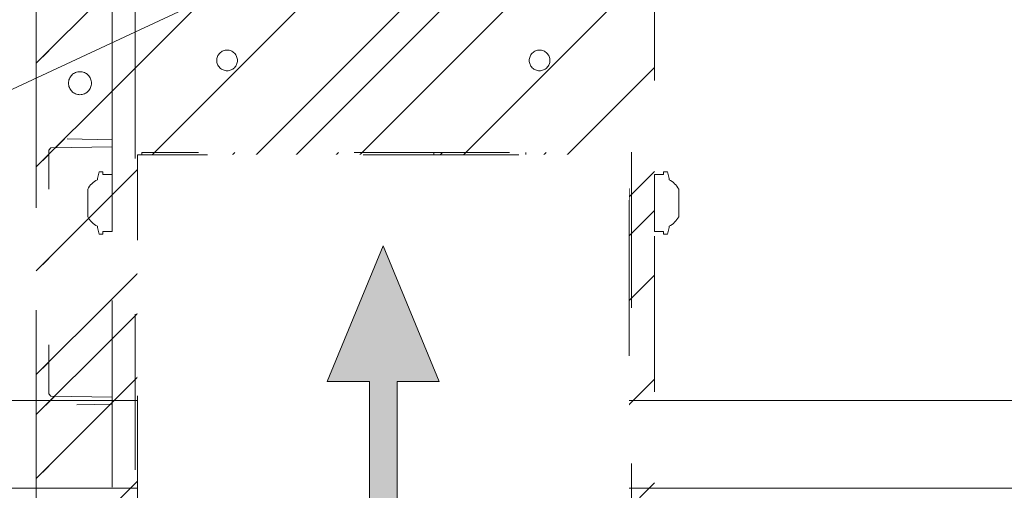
# Model space of a CAD drawing. Header units: inches. Extents: x -416 to -272, y -73 to 47.
# Tile 62 of 206: x -409.85 to -401.41, y -2.25 to 1.78. Entities that reach past the tile are written whole.
import ezdxf

# ---------------------------------------------------------------- set-up
doc = ezdxf.new("R2010")
doc.units = ezdxf.units.IN
doc.header["$LTSCALE"] = 32
doc.header["$MEASUREMENT"] = 0
doc.header["$PDMODE"] = 1
doc.header["$PDSIZE"] = -2
doc.linetypes.add('Dash Style-1', pattern=[0.083328, 0.041656, -0.041672])
for name, color, linetype, lineweight in [('Black', 7, 'Continuous', 18), ('DashLine', 7, 'Continuous', 13), ('DashLineFill', 7, 'Dash Style-1', 13), ('Drawing', 7, 'Continuous', 18), ('Leg_Locator', 7, 'Continuous', 13), ('Metal-DeskStructure', 7, 'Continuous', 13), ('None', 7, 'Continuous', 18), ('SolidLine', 7, 'Continuous', 15)]:
    doc.layers.add(name, color=color, linetype=linetype, lineweight=lineweight)
doc.layers.add('Metal-Leg', color=7, linetype='Continuous', lineweight=18, true_color=0x4c4c4c)
pattern_1 = [(45, (0, 0), (-1.613, 1.9357), []), (45, (-1.0608, 1.0608), (-0.472346, 0.41676), [])]

# ---------------------------------------------------------------- blocks, each defined once
blk = doc.blocks.new('Group-97')
at = {"layer": 'DashLine'}
blk.add_line((71.8898, -12.0079), (55.7172, -19.5493), dxfattribs=at)
at = {"layer": 'SolidLine', "flags": 128}
blk.add_lwpolyline([(54.0453, -11.2598), (71.8898, -11.2598), (71.8898, -12.0079), (54.0453, -12.0079)], close=True, dxfattribs=at)
blk = doc.blocks.new('Group-50')
at = {"layer": 'DashLineFill', "linetype": 'Continuous', "lineweight": 13}
h = blk.add_hatch(dxfattribs=at)
h.set_pattern_fill('Steel', color=253, style=0, pattern_type=2)
h.set_pattern_definition(pattern_1)
h.paths.add_polyline_path([(-2.0669, 1.3976), (2.0669, 1.3976), (2.0669, 0.1378), (2.1063, 0.1378), (2.1063, -0.1378), (2.0669, -0.1378), (2.0669, -5.2756), (2.1063, -5.2756), (2.1063, -5.5512), (2.0669, -5.5512), (2.0669, -5.8268), (-2.0669, -5.8268), (-2.0669, -5.5512), (-2.1063, -5.5512), (-2.1063, -5.2756), (-2.0669, -5.2756), (-2.0669, -0.1378), (-2.1063, -0.1378), (-2.1063, 0.1378), (-2.0669, 0.1378)])
at = {"layer": 'DashLineFill', "flags": 128}
blk.add_lwpolyline([(-2.0669, 1.3976), (2.0669, 1.3976), (2.0669, 0.1378), (2.1063, 0.1378), (2.1063, -0.1378), (2.0669, -0.1378), (2.0669, -5.2756), (2.1063, -5.2756), (2.1063, -5.5512), (2.0669, -5.5512), (2.0669, -5.8268), (-2.0669, -5.8268), (-2.0669, -5.5512), (-2.1063, -5.5512), (-2.1063, -5.2756), (-2.0669, -5.2756), (-2.0669, -0.1378), (-2.1063, -0.1378), (-2.1063, 0.1378), (-2.0669, 0.1378)], close=True, dxfattribs=at)
at = {"layer": 'SolidLine', "flags": 128}
blk.add_lwpolyline([(-1.2205, -5.8268), (-1.2205, -5.1826), (-0.4331, -5.1826), (-0.4331, -5.8268)], dxfattribs=at)
at = {"layer": 'SolidLine', "linetype": 'Continuous', "lineweight": 5}
blk.add_point((0, 0), dxfattribs=at)
blk = doc.blocks.new('TL14_upper_leg (2D)')
at = {"layer": 'DashLine', "flags": 128}
blk.add_lwpolyline([(0, 1.2205), (0.1196, 1.2146), (0.2381, 1.197), (0.3543, 1.1679), (0.4671, 1.1276), (0.5753, 1.0764), (0.6781, 1.0148), (0.7743, 0.9434), (0.863, 0.863), (0.9434, 0.7743), (1.0148, 0.6781), (1.0764, 0.5753), (1.1276, 0.4671), (1.1679, 0.3543), (1.197, 0.2381), (1.2146, 0.1196), (1.2205, 0), (1.2146, -0.1196), (1.197, -0.2381), (1.1679, -0.3543), (1.1276, -0.4671), (1.0764, -0.5753), (1.0148, -0.6781), (0.9434, -0.7743), (0.863, -0.863), (0.7743, -0.9434), (0.6781, -1.0148), (0.5753, -1.0764), (0.4671, -1.1276), (0.3543, -1.1679), (0.2381, -1.197), (0.1196, -1.2146), (0, -1.2205), (-0.1196, -1.2146), (-0.2381, -1.197), (-0.3543, -1.1679), (-0.4671, -1.1276), (-0.5753, -1.0764), (-0.6781, -1.0148), (-0.7743, -0.9434), (-0.863, -0.863), (-0.9434, -0.7743), (-1.0148, -0.6781), (-1.0764, -0.5753), (-1.1276, -0.4671), (-1.1679, -0.3543), (-1.197, -0.2381), (-1.2146, -0.1196), (-1.2205, 0), (-1.2146, 0.1196), (-1.197, 0.2381), (-1.1679, 0.3543), (-1.1276, 0.4671), (-1.0764, 0.5753), (-1.0148, 0.6781), (-0.9434, 0.7743), (-0.863, 0.863), (-0.7743, 0.9434), (-0.6781, 1.0148), (-0.5753, 1.0764), (-0.4671, 1.1276), (-0.3543, 1.1679), (-0.2381, 1.197), (-0.1196, 1.2146)], close=True, dxfattribs=at)
at = {"layer": 'Metal-Leg', "linetype": 'Continuous', "lineweight": 5}
blk.add_point((0, 0), dxfattribs=at)
blk.add_point((0, 0), dxfattribs=at)
at = {"layer": 'SolidLine', "flags": 128}
for points in [[(-2.3228, 0.2437), (-2.4016, 0.2437), (-2.4016, 0.2677), (-2.4341, 0.2677), (-2.4493, 0.2108), (-2.4493, 0.1992, 0.157975), (-2.5315, 0.1181), (-2.5315, -0.1181, 0.156027), (-2.4493, -0.1991), (-2.4493, -0.2108), (-2.4341, -0.2677), (-2.4016, -0.2677), (-2.4016, -0.2437), (-2.3228, -0.2437)], [(2.3228, 0.2437), (2.4016, 0.2437), (2.4016, 0.2677), (2.4341, 0.2677), (2.4493, 0.2108), (2.4493, 0.1992, -0.157975), (2.5315, 0.1181), (2.5315, -0.1181, -0.156027), (2.4493, -0.1991), (2.4493, -0.2108), (2.4341, -0.2677), (2.4016, -0.2677), (2.4016, -0.2437), (2.3228, -0.2437)], [(-2.3228, -5.15), (-2.4016, -5.15), (-2.4016, -5.126), (-2.4341, -5.126), (-2.4493, -5.1829), (-2.4493, -5.1945, 0.157975), (-2.5315, -5.2756), (-2.5315, -5.5118, 0.156027), (-2.4493, -5.5928), (-2.4493, -5.6045), (-2.4341, -5.6614), (-2.4016, -5.6614), (-2.4016, -5.6374), (-2.3228, -5.6374)], [(2.3228, -5.15), (2.4016, -5.15), (2.4016, -5.126), (2.4341, -5.126), (2.4493, -5.1829), (2.4493, -5.1945, -0.157975), (2.5315, -5.2756), (2.5315, -5.5118, -0.156027), (2.4493, -5.5928), (2.4493, -5.6045), (2.4341, -5.6614), (2.4016, -5.6614), (2.4016, -5.6374), (2.3228, -5.6374)]]:
    blk.add_lwpolyline(points, format="xyb", close=True, dxfattribs=at)
at = {"layer": 'DashLine', "color": 7}
blk.add_blockref('Group-50', (0, 0), dxfattribs=at)
blk = doc.blocks.new('Group-52')
at = {"layer": 'DashLine'}
for p, q in [((0.0002, -0.9961), (0.0002, -0.7598)), ((-0.1179, -1.1142), (-0.3541, -1.1142)), ((0.1183, -1.1142), (0.3545, -1.1142)), ((0.0002, -1.2323), (0.0002, -1.4685))]:
    blk.add_line(p, q, dxfattribs=at)
at = {"layer": 'DashLine', "flags": 128}
blk.add_lwpolyline([(-0.2557, -1.1142), (-0.2545, -1.0891), (-0.2508, -1.0642), (-0.2447, -1.0399), (-0.2362, -1.0162), (-0.2255, -0.9935), (-0.2126, -0.972), (-0.1976, -0.9518), (-0.1808, -0.9332), (-0.1621, -0.9164), (-0.142, -0.9014), (-0.1204, -0.8885), (-0.0977, -0.8777), (-0.0741, -0.8693), (-0.0497, -0.8632), (-0.0249, -0.8595), (0.0002, -0.8583), (0.0253, -0.8595), (0.0501, -0.8632), (0.0745, -0.8693), (0.0981, -0.8777), (0.1208, -0.8885), (0.1424, -0.9014), (0.1625, -0.9164), (0.1812, -0.9332), (0.198, -0.9518), (0.213, -0.972), (0.2259, -0.9935), (0.2366, -1.0162), (0.2451, -1.0399), (0.2512, -1.0642), (0.2549, -1.0891), (0.2561, -1.1142), (0.2549, -1.1393), (0.2512, -1.1641), (0.2451, -1.1885), (0.2366, -1.2121), (0.2259, -1.2348), (0.213, -1.2563), (0.198, -1.2765), (0.1812, -1.2951), (0.1625, -1.312), (0.1424, -1.327), (0.1208, -1.3399), (0.0981, -1.3506), (0.0745, -1.3591), (0.0501, -1.3652), (0.0253, -1.3688), (0.0002, -1.3701), (-0.0249, -1.3688), (-0.0497, -1.3652), (-0.0741, -1.3591), (-0.0977, -1.3506), (-0.1204, -1.3399), (-0.142, -1.327), (-0.1621, -1.312), (-0.1808, -1.2951), (-0.1976, -1.2765), (-0.2126, -1.2563), (-0.2255, -1.2348), (-0.2362, -1.2121), (-0.2447, -1.1885), (-0.2508, -1.1641), (-0.2545, -1.1393)], close=True, dxfattribs=at)
blk = doc.blocks.new('Group-53')
at = {"layer": 'DashLine'}
for p, q in [((0, 0.1181), (0, 0.3543)), ((-0.1181, 0), (-0.3543, 0)), ((0.1181, 0), (0.3543, 0)), ((0, -0.1181), (0, -0.3543))]:
    blk.add_line(p, q, dxfattribs=at)
at = {"layer": 'DashLine', "flags": 128}
blk.add_lwpolyline([(-0.2559, 0), (-0.2547, 0.0251), (-0.251, 0.0499), (-0.2449, 0.0743), (-0.2364, 0.0979), (-0.2257, 0.1206), (-0.2128, 0.1422), (-0.1978, 0.1623), (-0.181, 0.181), (-0.1623, 0.1978), (-0.1422, 0.2128), (-0.1206, 0.2257), (-0.0979, 0.2364), (-0.0743, 0.2449), (-0.0499, 0.251), (-0.0251, 0.2547), (0, 0.2559), (0.0251, 0.2547), (0.0499, 0.251), (0.0743, 0.2449), (0.0979, 0.2364), (0.1206, 0.2257), (0.1422, 0.2128), (0.1623, 0.1978), (0.181, 0.181), (0.1978, 0.1623), (0.2128, 0.1422), (0.2257, 0.1206), (0.2364, 0.0979), (0.2449, 0.0743), (0.251, 0.0499), (0.2547, 0.0251), (0.2559, 0), (0.2547, -0.0251), (0.251, -0.0499), (0.2449, -0.0743), (0.2364, -0.0979), (0.2257, -0.1206), (0.2128, -0.1422), (0.1978, -0.1623), (0.181, -0.181), (0.1623, -0.1978), (0.1422, -0.2128), (0.1206, -0.2257), (0.0979, -0.2364), (0.0743, -0.2449), (0.0499, -0.251), (0.0251, -0.2547), (0, -0.2559), (-0.0251, -0.2547), (-0.0499, -0.251), (-0.0743, -0.2449), (-0.0979, -0.2364), (-0.1206, -0.2257), (-0.1422, -0.2128), (-0.1623, -0.1978), (-0.181, -0.181), (-0.1978, -0.1623), (-0.2128, -0.1422), (-0.2257, -0.1206), (-0.2364, -0.0979), (-0.2449, -0.0743), (-0.251, -0.0499), (-0.2547, -0.0251)], close=True, dxfattribs=at)
blk = doc.blocks.new('Group-54')
at = {"layer": 'DashLine'}
for p, q in [((-0.0002, 1.2323), (-0.0002, 1.4685)), ((-0.1183, 1.1142), (-0.3545, 1.1142)), ((0.1179, 1.1142), (0.3541, 1.1142)), ((-0.0002, 0.9961), (-0.0002, 0.7598))]:
    blk.add_line(p, q, dxfattribs=at)
at = {"layer": 'DashLine', "flags": 128}
blk.add_lwpolyline([(-0.2561, 1.1142), (-0.2549, 1.1393), (-0.2512, 1.1641), (-0.2451, 1.1885), (-0.2366, 1.2121), (-0.2259, 1.2348), (-0.213, 1.2563), (-0.198, 1.2765), (-0.1812, 1.2951), (-0.1625, 1.312), (-0.1424, 1.327), (-0.1208, 1.3399), (-0.0981, 1.3506), (-0.0745, 1.3591), (-0.0501, 1.3652), (-0.0253, 1.3688), (-0.0002, 1.3701), (0.0249, 1.3688), (0.0497, 1.3652), (0.0741, 1.3591), (0.0977, 1.3506), (0.1204, 1.3399), (0.142, 1.327), (0.1621, 1.312), (0.1808, 1.2951), (0.1976, 1.2765), (0.2126, 1.2563), (0.2255, 1.2348), (0.2362, 1.2121), (0.2447, 1.1885), (0.2508, 1.1641), (0.2545, 1.1393), (0.2557, 1.1142), (0.2545, 1.0891), (0.2508, 1.0642), (0.2447, 1.0399), (0.2362, 1.0162), (0.2255, 0.9935), (0.2126, 0.972), (0.1976, 0.9518), (0.1808, 0.9332), (0.1621, 0.9164), (0.142, 0.9014), (0.1204, 0.8885), (0.0977, 0.8777), (0.0741, 0.8693), (0.0497, 0.8632), (0.0249, 0.8595), (-0.0002, 0.8583), (-0.0253, 0.8595), (-0.0501, 0.8632), (-0.0745, 0.8693), (-0.0981, 0.8777), (-0.1208, 0.8885), (-0.1424, 0.9014), (-0.1625, 0.9164), (-0.1812, 0.9332), (-0.198, 0.9518), (-0.213, 0.972), (-0.2259, 0.9935), (-0.2366, 1.0162), (-0.2451, 1.0399), (-0.2512, 1.0642), (-0.2549, 1.0891)], close=True, dxfattribs=at)
blk = doc.blocks.new('1BRPT9-Bracket (2D)')
at = {"layer": 'DashLineFill', "linetype": 'Continuous', "lineweight": 13}
h = blk.add_hatch(dxfattribs=at)
h.set_pattern_fill('Steel', color=253, style=0, pattern_type=2)
h.set_pattern_definition(pattern_1)
edge = h.paths.add_edge_path()
edge.add_line((-2.3221, -8.7402), (-2.3221, 8.7402))
edge.add_line((-2.3221, 8.7402), (1.6779, 8.7402))
edge.add_arc((1.6779, 8.4882), 0.252, 0, 90, ccw=False)
edge.add_line((1.9299, 8.4882), (1.9299, 7.4803))
edge.add_line((1.9299, 7.4803), (2.3236, 7.4611))
edge.add_line((2.3236, 7.4611), (2.3236, -7.4803))
edge.add_line((2.3236, -7.4803), (1.9299, -7.4803))
edge.add_line((1.9299, -7.4803), (1.9299, -8.4882))
edge.add_arc((1.6779, -8.4882), 0.252, -90, 0, ccw=False)
edge.add_line((1.6779, -8.7402), (-2.3221, -8.7402))
h = blk.add_hatch(dxfattribs=at)
h.set_pattern_fill('Steel', color=253, style=0, pattern_type=2)
h.set_pattern_definition(pattern_1)
h.paths.add_polyline_path([(-1.3378, 3.002), (-1.3291, 3.0015), (-1.3205, 3.0003), (-1.3121, 2.9982), (-1.3039, 2.9952), (-1.2961, 2.9915), (-1.2886, 2.987), (-1.2816, 2.9819), (-1.2752, 2.976), (-1.2693, 2.9696), (-1.2642, 2.9626), (-1.2597, 2.9551), (-1.256, 2.9473), (-1.253, 2.9391), (-1.2509, 2.9307), (-1.2497, 2.9221), (-1.2492, 2.9134), (-1.2497, 2.9047), (-1.2509, 2.8961), (-1.253, 2.8877), (-1.256, 2.8795), (-1.2597, 2.8716), (-1.2642, 2.8642), (-1.2693, 2.8572), (-1.2752, 2.8507), (-1.2816, 2.8449), (-1.2886, 2.8397), (-1.2961, 2.8353), (-1.3039, 2.8315), (-1.3121, 2.8286), (-1.3205, 2.8265), (-1.3291, 2.8252), (-1.3378, 2.8248), (-1.3465, 2.8252), (-1.3551, 2.8265), (-1.3635, 2.8286), (-1.3717, 2.8315), (-1.3796, 2.8353), (-1.387, 2.8397), (-1.394, 2.8449), (-1.4005, 2.8507), (-1.4063, 2.8572), (-1.4115, 2.8642), (-1.4159, 2.8716), (-1.4197, 2.8795), (-1.4226, 2.8877), (-1.4247, 2.8961), (-1.426, 2.9047), (-1.4264, 2.9134), (-1.426, 2.9221), (-1.4247, 2.9307), (-1.4226, 2.9391), (-1.4197, 2.9473), (-1.4159, 2.9551), (-1.4115, 2.9626), (-1.4063, 2.9696), (-1.4005, 2.976), (-1.394, 2.9819), (-1.387, 2.987), (-1.3796, 2.9915), (-1.3717, 2.9952), (-1.3635, 2.9982), (-1.3551, 3.0003), (-1.3465, 3.0015)])
h = blk.add_hatch(dxfattribs=at)
h.set_pattern_fill('Steel', color=253, style=0, pattern_type=2)
h.set_pattern_definition(pattern_1)
h.paths.add_polyline_path([(1.3393, 3.002), (1.348, 3.0015), (1.3566, 3.0003), (1.3651, 2.9982), (1.3732, 2.9952), (1.3811, 2.9915), (1.3886, 2.987), (1.3955, 2.9819), (1.402, 2.976), (1.4078, 2.9696), (1.413, 2.9626), (1.4175, 2.9551), (1.4212, 2.9473), (1.4241, 2.9391), (1.4262, 2.9307), (1.4275, 2.9221), (1.4279, 2.9134), (1.4275, 2.9047), (1.4262, 2.8961), (1.4241, 2.8877), (1.4212, 2.8795), (1.4175, 2.8716), (1.413, 2.8642), (1.4078, 2.8572), (1.402, 2.8507), (1.3955, 2.8449), (1.3886, 2.8397), (1.3811, 2.8353), (1.3732, 2.8315), (1.3651, 2.8286), (1.3566, 2.8265), (1.348, 2.8252), (1.3393, 2.8248), (1.3307, 2.8252), (1.3221, 2.8265), (1.3136, 2.8286), (1.3054, 2.8315), (1.2976, 2.8353), (1.2901, 2.8397), (1.2832, 2.8449), (1.2767, 2.8507), (1.2709, 2.8572), (1.2657, 2.8642), (1.2612, 2.8716), (1.2575, 2.8795), (1.2546, 2.8877), (1.2525, 2.8961), (1.2512, 2.9047), (1.2508, 2.9134), (1.2512, 2.9221), (1.2525, 2.9307), (1.2546, 2.9391), (1.2575, 2.9473), (1.2612, 2.9551), (1.2657, 2.9626), (1.2709, 2.9696), (1.2767, 2.976), (1.2832, 2.9819), (1.2901, 2.987), (1.2976, 2.9915), (1.3054, 2.9952), (1.3136, 2.9982), (1.3221, 3.0003), (1.3307, 3.0015)])
h = blk.add_hatch(dxfattribs=at)
h.set_pattern_fill('Steel', color=253, style=0, pattern_type=2)
h.set_pattern_definition(pattern_1)
h.paths.add_polyline_path([(-1.3378, 0.6004), (-1.3291, 0.6), (-1.3205, 0.5987), (-1.3121, 0.5966), (-1.3039, 0.5937), (-1.2961, 0.5899), (-1.2886, 0.5855), (-1.2816, 0.5803), (-1.2752, 0.5744), (-1.2693, 0.568), (-1.2642, 0.561), (-1.2597, 0.5536), (-1.256, 0.5457), (-1.253, 0.5375), (-1.2509, 0.5291), (-1.2497, 0.5205), (-1.2492, 0.5118), (-1.2497, 0.5031), (-1.2509, 0.4945), (-1.253, 0.4861), (-1.256, 0.4779), (-1.2597, 0.4701), (-1.2642, 0.4626), (-1.2693, 0.4556), (-1.2752, 0.4492), (-1.2816, 0.4433), (-1.2886, 0.4382), (-1.2961, 0.4337), (-1.3039, 0.43), (-1.3121, 0.427), (-1.3205, 0.4249), (-1.3291, 0.4237), (-1.3378, 0.4232), (-1.3465, 0.4237), (-1.3551, 0.4249), (-1.3635, 0.427), (-1.3717, 0.43), (-1.3796, 0.4337), (-1.387, 0.4382), (-1.394, 0.4433), (-1.4005, 0.4492), (-1.4063, 0.4556), (-1.4115, 0.4626), (-1.4159, 0.4701), (-1.4197, 0.4779), (-1.4226, 0.4861), (-1.4247, 0.4945), (-1.426, 0.5031), (-1.4264, 0.5118), (-1.426, 0.5205), (-1.4247, 0.5291), (-1.4226, 0.5375), (-1.4197, 0.5457), (-1.4159, 0.5536), (-1.4115, 0.561), (-1.4063, 0.568), (-1.4005, 0.5744), (-1.394, 0.5803), (-1.387, 0.5855), (-1.3796, 0.5899), (-1.3717, 0.5937), (-1.3635, 0.5966), (-1.3551, 0.5987), (-1.3465, 0.6)])
h = blk.add_hatch(dxfattribs=at)
h.set_pattern_fill('Steel', color=253, style=0, pattern_type=2)
h.set_pattern_definition(pattern_1)
h.paths.add_polyline_path([(1.3393, 0.6004), (1.348, 0.6), (1.3566, 0.5987), (1.3651, 0.5966), (1.3732, 0.5937), (1.3811, 0.5899), (1.3886, 0.5855), (1.3955, 0.5803), (1.402, 0.5744), (1.4078, 0.568), (1.413, 0.561), (1.4175, 0.5536), (1.4212, 0.5457), (1.4241, 0.5375), (1.4262, 0.5291), (1.4275, 0.5205), (1.4279, 0.5118), (1.4275, 0.5031), (1.4262, 0.4945), (1.4241, 0.4861), (1.4212, 0.4779), (1.4175, 0.4701), (1.413, 0.4626), (1.4078, 0.4556), (1.402, 0.4492), (1.3955, 0.4433), (1.3886, 0.4382), (1.3811, 0.4337), (1.3732, 0.43), (1.3651, 0.427), (1.3566, 0.4249), (1.348, 0.4237), (1.3393, 0.4232), (1.3307, 0.4237), (1.3221, 0.4249), (1.3136, 0.427), (1.3054, 0.43), (1.2976, 0.4337), (1.2901, 0.4382), (1.2832, 0.4433), (1.2767, 0.4492), (1.2709, 0.4556), (1.2657, 0.4626), (1.2612, 0.4701), (1.2575, 0.4779), (1.2546, 0.4861), (1.2525, 0.4945), (1.2512, 0.5031), (1.2508, 0.5118), (1.2512, 0.5205), (1.2525, 0.5291), (1.2546, 0.5375), (1.2575, 0.5457), (1.2612, 0.5536), (1.2657, 0.561), (1.2709, 0.568), (1.2767, 0.5744), (1.2832, 0.5803), (1.2901, 0.5855), (1.2976, 0.5899), (1.3054, 0.5937), (1.3136, 0.5966), (1.3221, 0.5987), (1.3307, 0.6)])
h = blk.add_hatch(dxfattribs=at)
h.set_pattern_fill('Steel', color=253, style=0, pattern_type=2)
h.set_pattern_definition(pattern_1)
h.paths.add_polyline_path([(-1.3378, -0.6196), (-1.3465, -0.6191), (-1.3551, -0.6179), (-1.3635, -0.6158), (-1.3717, -0.6128), (-1.3796, -0.6091), (-1.387, -0.6046), (-1.394, -0.5995), (-1.4005, -0.5936), (-1.4063, -0.5872), (-1.4115, -0.5802), (-1.4159, -0.5727), (-1.4197, -0.5649), (-1.4226, -0.5567), (-1.4247, -0.5483), (-1.426, -0.5397), (-1.4264, -0.531), (-1.426, -0.5223), (-1.4247, -0.5137), (-1.4226, -0.5053), (-1.4197, -0.4971), (-1.4159, -0.4892), (-1.4115, -0.4818), (-1.4063, -0.4748), (-1.4005, -0.4684), (-1.394, -0.4625), (-1.387, -0.4573), (-1.3796, -0.4529), (-1.3717, -0.4492), (-1.3635, -0.4462), (-1.3551, -0.4441), (-1.3465, -0.4428), (-1.3378, -0.4424), (-1.3291, -0.4428), (-1.3205, -0.4441), (-1.3121, -0.4462), (-1.3039, -0.4492), (-1.2961, -0.4529), (-1.2886, -0.4573), (-1.2816, -0.4625), (-1.2752, -0.4684), (-1.2693, -0.4748), (-1.2642, -0.4818), (-1.2597, -0.4892), (-1.256, -0.4971), (-1.253, -0.5053), (-1.2509, -0.5137), (-1.2497, -0.5223), (-1.2492, -0.531), (-1.2497, -0.5397), (-1.2509, -0.5483), (-1.253, -0.5567), (-1.256, -0.5649), (-1.2597, -0.5727), (-1.2642, -0.5802), (-1.2693, -0.5872), (-1.2752, -0.5936), (-1.2816, -0.5995), (-1.2886, -0.6046), (-1.2961, -0.6091), (-1.3039, -0.6128), (-1.3121, -0.6158), (-1.3205, -0.6179), (-1.3291, -0.6191)])
h = blk.add_hatch(dxfattribs=at)
h.set_pattern_fill('Steel', color=253, style=0, pattern_type=2)
h.set_pattern_definition(pattern_1)
h.paths.add_polyline_path([(1.3393, -0.6196), (1.3307, -0.6191), (1.3221, -0.6179), (1.3136, -0.6158), (1.3054, -0.6128), (1.2976, -0.6091), (1.2901, -0.6046), (1.2832, -0.5995), (1.2767, -0.5936), (1.2709, -0.5872), (1.2657, -0.5802), (1.2612, -0.5727), (1.2575, -0.5649), (1.2546, -0.5567), (1.2525, -0.5483), (1.2512, -0.5397), (1.2508, -0.531), (1.2512, -0.5223), (1.2525, -0.5137), (1.2546, -0.5053), (1.2575, -0.4971), (1.2612, -0.4892), (1.2657, -0.4818), (1.2709, -0.4748), (1.2767, -0.4684), (1.2832, -0.4625), (1.2901, -0.4573), (1.2976, -0.4529), (1.3054, -0.4492), (1.3136, -0.4462), (1.3221, -0.4441), (1.3307, -0.4428), (1.3393, -0.4424), (1.348, -0.4428), (1.3566, -0.4441), (1.3651, -0.4462), (1.3732, -0.4492), (1.3811, -0.4529), (1.3886, -0.4573), (1.3955, -0.4625), (1.402, -0.4684), (1.4078, -0.4748), (1.413, -0.4818), (1.4175, -0.4892), (1.4212, -0.4971), (1.4241, -0.5053), (1.4262, -0.5137), (1.4275, -0.5223), (1.4279, -0.531), (1.4275, -0.5397), (1.4262, -0.5483), (1.4241, -0.5567), (1.4212, -0.5649), (1.4175, -0.5727), (1.413, -0.5802), (1.4078, -0.5872), (1.402, -0.5936), (1.3955, -0.5995), (1.3886, -0.6046), (1.3811, -0.6091), (1.3732, -0.6128), (1.3651, -0.6158), (1.3566, -0.6179), (1.348, -0.6191)])
at = {"layer": 'DashLineFill'}
for p, q in [((-2.1252, 8.7402), (-2.1252, -8.7402)), ((2.1268, 7.4611), (2.1268, -7.4803))]:
    blk.add_line(p, q, dxfattribs=at)
at = {"layer": 'DashLineFill', "flags": 128}
blk.add_lwpolyline([(-2.3221, -8.7402), (-2.3221, 8.7402), (1.6779, 8.7402, -0.414214), (1.9299, 8.4882), (1.9299, 7.4803), (2.3236, 7.4611), (2.3236, -7.4803), (1.9299, -7.4803), (1.9299, -8.4882, -0.414214), (1.6779, -8.7402)], format="xyb", close=True, dxfattribs=at)
for points in [[(-1.3378, 3.002), (-1.3291, 3.0015), (-1.3205, 3.0003), (-1.3121, 2.9982), (-1.3039, 2.9952), (-1.2961, 2.9915), (-1.2886, 2.987), (-1.2816, 2.9819), (-1.2752, 2.976), (-1.2693, 2.9696), (-1.2642, 2.9626), (-1.2597, 2.9551), (-1.256, 2.9473), (-1.253, 2.9391), (-1.2509, 2.9307), (-1.2497, 2.9221), (-1.2492, 2.9134), (-1.2497, 2.9047), (-1.2509, 2.8961), (-1.253, 2.8877), (-1.256, 2.8795), (-1.2597, 2.8716), (-1.2642, 2.8642), (-1.2693, 2.8572), (-1.2752, 2.8507), (-1.2816, 2.8449), (-1.2886, 2.8397), (-1.2961, 2.8353), (-1.3039, 2.8315), (-1.3121, 2.8286), (-1.3205, 2.8265), (-1.3291, 2.8252), (-1.3378, 2.8248), (-1.3465, 2.8252), (-1.3551, 2.8265), (-1.3635, 2.8286), (-1.3717, 2.8315), (-1.3796, 2.8353), (-1.387, 2.8397), (-1.394, 2.8449), (-1.4005, 2.8507), (-1.4063, 2.8572), (-1.4115, 2.8642), (-1.4159, 2.8716), (-1.4197, 2.8795), (-1.4226, 2.8877), (-1.4247, 2.8961), (-1.426, 2.9047), (-1.4264, 2.9134), (-1.426, 2.9221), (-1.4247, 2.9307), (-1.4226, 2.9391), (-1.4197, 2.9473), (-1.4159, 2.9551), (-1.4115, 2.9626), (-1.4063, 2.9696), (-1.4005, 2.976), (-1.394, 2.9819), (-1.387, 2.987), (-1.3796, 2.9915), (-1.3717, 2.9952), (-1.3635, 2.9982), (-1.3551, 3.0003), (-1.3465, 3.0015)], [(1.3393, 3.002), (1.348, 3.0015), (1.3566, 3.0003), (1.3651, 2.9982), (1.3732, 2.9952), (1.3811, 2.9915), (1.3886, 2.987), (1.3955, 2.9819), (1.402, 2.976), (1.4078, 2.9696), (1.413, 2.9626), (1.4175, 2.9551), (1.4212, 2.9473), (1.4241, 2.9391), (1.4262, 2.9307), (1.4275, 2.9221), (1.4279, 2.9134), (1.4275, 2.9047), (1.4262, 2.8961), (1.4241, 2.8877), (1.4212, 2.8795), (1.4175, 2.8716), (1.413, 2.8642), (1.4078, 2.8572), (1.402, 2.8507), (1.3955, 2.8449), (1.3886, 2.8397), (1.3811, 2.8353), (1.3732, 2.8315), (1.3651, 2.8286), (1.3566, 2.8265), (1.348, 2.8252), (1.3393, 2.8248), (1.3307, 2.8252), (1.3221, 2.8265), (1.3136, 2.8286), (1.3054, 2.8315), (1.2976, 2.8353), (1.2901, 2.8397), (1.2832, 2.8449), (1.2767, 2.8507), (1.2709, 2.8572), (1.2657, 2.8642), (1.2612, 2.8716), (1.2575, 2.8795), (1.2546, 2.8877), (1.2525, 2.8961), (1.2512, 2.9047), (1.2508, 2.9134), (1.2512, 2.9221), (1.2525, 2.9307), (1.2546, 2.9391), (1.2575, 2.9473), (1.2612, 2.9551), (1.2657, 2.9626), (1.2709, 2.9696), (1.2767, 2.976), (1.2832, 2.9819), (1.2901, 2.987), (1.2976, 2.9915), (1.3054, 2.9952), (1.3136, 2.9982), (1.3221, 3.0003), (1.3307, 3.0015)], [(-1.3378, 0.6004), (-1.3291, 0.6), (-1.3205, 0.5987), (-1.3121, 0.5966), (-1.3039, 0.5937), (-1.2961, 0.5899), (-1.2886, 0.5855), (-1.2816, 0.5803), (-1.2752, 0.5744), (-1.2693, 0.568), (-1.2642, 0.561), (-1.2597, 0.5536), (-1.256, 0.5457), (-1.253, 0.5375), (-1.2509, 0.5291), (-1.2497, 0.5205), (-1.2492, 0.5118), (-1.2497, 0.5031), (-1.2509, 0.4945), (-1.253, 0.4861), (-1.256, 0.4779), (-1.2597, 0.4701), (-1.2642, 0.4626), (-1.2693, 0.4556), (-1.2752, 0.4492), (-1.2816, 0.4433), (-1.2886, 0.4382), (-1.2961, 0.4337), (-1.3039, 0.43), (-1.3121, 0.427), (-1.3205, 0.4249), (-1.3291, 0.4237), (-1.3378, 0.4232), (-1.3465, 0.4237), (-1.3551, 0.4249), (-1.3635, 0.427), (-1.3717, 0.43), (-1.3796, 0.4337), (-1.387, 0.4382), (-1.394, 0.4433), (-1.4005, 0.4492), (-1.4063, 0.4556), (-1.4115, 0.4626), (-1.4159, 0.4701), (-1.4197, 0.4779), (-1.4226, 0.4861), (-1.4247, 0.4945), (-1.426, 0.5031), (-1.4264, 0.5118), (-1.426, 0.5205), (-1.4247, 0.5291), (-1.4226, 0.5375), (-1.4197, 0.5457), (-1.4159, 0.5536), (-1.4115, 0.561), (-1.4063, 0.568), (-1.4005, 0.5744), (-1.394, 0.5803), (-1.387, 0.5855), (-1.3796, 0.5899), (-1.3717, 0.5937), (-1.3635, 0.5966), (-1.3551, 0.5987), (-1.3465, 0.6)], [(1.3393, 0.6004), (1.348, 0.6), (1.3566, 0.5987), (1.3651, 0.5966), (1.3732, 0.5937), (1.3811, 0.5899), (1.3886, 0.5855), (1.3955, 0.5803), (1.402, 0.5744), (1.4078, 0.568), (1.413, 0.561), (1.4175, 0.5536), (1.4212, 0.5457), (1.4241, 0.5375), (1.4262, 0.5291), (1.4275, 0.5205), (1.4279, 0.5118), (1.4275, 0.5031), (1.4262, 0.4945), (1.4241, 0.4861), (1.4212, 0.4779), (1.4175, 0.4701), (1.413, 0.4626), (1.4078, 0.4556), (1.402, 0.4492), (1.3955, 0.4433), (1.3886, 0.4382), (1.3811, 0.4337), (1.3732, 0.43), (1.3651, 0.427), (1.3566, 0.4249), (1.348, 0.4237), (1.3393, 0.4232), (1.3307, 0.4237), (1.3221, 0.4249), (1.3136, 0.427), (1.3054, 0.43), (1.2976, 0.4337), (1.2901, 0.4382), (1.2832, 0.4433), (1.2767, 0.4492), (1.2709, 0.4556), (1.2657, 0.4626), (1.2612, 0.4701), (1.2575, 0.4779), (1.2546, 0.4861), (1.2525, 0.4945), (1.2512, 0.5031), (1.2508, 0.5118), (1.2512, 0.5205), (1.2525, 0.5291), (1.2546, 0.5375), (1.2575, 0.5457), (1.2612, 0.5536), (1.2657, 0.561), (1.2709, 0.568), (1.2767, 0.5744), (1.2832, 0.5803), (1.2901, 0.5855), (1.2976, 0.5899), (1.3054, 0.5937), (1.3136, 0.5966), (1.3221, 0.5987), (1.3307, 0.6)], [(-1.3378, -0.6196), (-1.3465, -0.6191), (-1.3551, -0.6179), (-1.3635, -0.6158), (-1.3717, -0.6128), (-1.3796, -0.6091), (-1.387, -0.6046), (-1.394, -0.5995), (-1.4005, -0.5936), (-1.4063, -0.5872), (-1.4115, -0.5802), (-1.4159, -0.5727), (-1.4197, -0.5649), (-1.4226, -0.5567), (-1.4247, -0.5483), (-1.426, -0.5397), (-1.4264, -0.531), (-1.426, -0.5223), (-1.4247, -0.5137), (-1.4226, -0.5053), (-1.4197, -0.4971), (-1.4159, -0.4892), (-1.4115, -0.4818), (-1.4063, -0.4748), (-1.4005, -0.4684), (-1.394, -0.4625), (-1.387, -0.4573), (-1.3796, -0.4529), (-1.3717, -0.4492), (-1.3635, -0.4462), (-1.3551, -0.4441), (-1.3465, -0.4428), (-1.3378, -0.4424), (-1.3291, -0.4428), (-1.3205, -0.4441), (-1.3121, -0.4462), (-1.3039, -0.4492), (-1.2961, -0.4529), (-1.2886, -0.4573), (-1.2816, -0.4625), (-1.2752, -0.4684), (-1.2693, -0.4748), (-1.2642, -0.4818), (-1.2597, -0.4892), (-1.256, -0.4971), (-1.253, -0.5053), (-1.2509, -0.5137), (-1.2497, -0.5223), (-1.2492, -0.531), (-1.2497, -0.5397), (-1.2509, -0.5483), (-1.253, -0.5567), (-1.256, -0.5649), (-1.2597, -0.5727), (-1.2642, -0.5802), (-1.2693, -0.5872), (-1.2752, -0.5936), (-1.2816, -0.5995), (-1.2886, -0.6046), (-1.2961, -0.6091), (-1.3039, -0.6128), (-1.3121, -0.6158), (-1.3205, -0.6179), (-1.3291, -0.6191)], [(1.3393, -0.6196), (1.3307, -0.6191), (1.3221, -0.6179), (1.3136, -0.6158), (1.3054, -0.6128), (1.2976, -0.6091), (1.2901, -0.6046), (1.2832, -0.5995), (1.2767, -0.5936), (1.2709, -0.5872), (1.2657, -0.5802), (1.2612, -0.5727), (1.2575, -0.5649), (1.2546, -0.5567), (1.2525, -0.5483), (1.2512, -0.5397), (1.2508, -0.531), (1.2512, -0.5223), (1.2525, -0.5137), (1.2546, -0.5053), (1.2575, -0.4971), (1.2612, -0.4892), (1.2657, -0.4818), (1.2709, -0.4748), (1.2767, -0.4684), (1.2832, -0.4625), (1.2901, -0.4573), (1.2976, -0.4529), (1.3054, -0.4492), (1.3136, -0.4462), (1.3221, -0.4441), (1.3307, -0.4428), (1.3393, -0.4424), (1.348, -0.4428), (1.3566, -0.4441), (1.3651, -0.4462), (1.3732, -0.4492), (1.3811, -0.4529), (1.3886, -0.4573), (1.3955, -0.4625), (1.402, -0.4684), (1.4078, -0.4748), (1.413, -0.4818), (1.4175, -0.4892), (1.4212, -0.4971), (1.4241, -0.5053), (1.4262, -0.5137), (1.4275, -0.5223), (1.4279, -0.531), (1.4275, -0.5397), (1.4262, -0.5483), (1.4241, -0.5567), (1.4212, -0.5649), (1.4175, -0.5727), (1.413, -0.5802), (1.4078, -0.5872), (1.402, -0.5936), (1.3955, -0.5995), (1.3886, -0.6046), (1.3811, -0.6091), (1.3732, -0.6128), (1.3651, -0.6158), (1.3566, -0.6179), (1.348, -0.6191)]]:
    blk.add_lwpolyline(points, close=True, dxfattribs=at)
at = {"layer": 'DashLineFill', "linetype": 'Continuous', "lineweight": 5}
for p in [(0.0002, 1.1142), (0.0002, 0)]:
    blk.add_point(p, dxfattribs=at)
at = {"layer": 'Metal-DeskStructure', "color": 7}
for name in ['Group-54', 'Group-53', 'Group-52']:
    blk.add_blockref(name, (0, 0), dxfattribs=at)
blk = doc.blocks.new('1BRPT8_Cover (2D)')
at = {"layer": 'DashLineFill', "linetype": 'Continuous', "lineweight": 13}
h = blk.add_hatch(dxfattribs=at)
h.set_pattern_fill('Steel', color=253, style=0, pattern_type=2)
h.set_pattern_definition(pattern_1)
h.paths.add_polyline_path([(-1.5945, -8.7638), (-2.3228, -8.7638), (-2.3228, -8.7511), (-2.8261, -8.7423), (-2.8664, -8.7028), (-2.8664, -6.673), (-2.8472, -6.6533), (-2.3228, -6.6441), (-2.3228, -6.5842), (-2.8472, -6.5751), (-2.8664, -6.5554), (-2.8664, -4.4682), (-2.8472, -4.4486), (-2.3228, -4.4394), (-2.3228, -4.3795), (-2.8472, -4.3703), (-2.8664, -4.3507), (-2.8664, -2.2635), (-2.8472, -2.2438), (-2.3228, -2.2347), (-2.3228, -2.1748), (-2.8472, -2.1656), (-2.8664, -2.1459), (-2.8664, -0.0588), (-2.8472, -0.0391), (-2.3228, -0.03), (-2.3228, 0.03), (-2.8472, 0.0391), (-2.8664, 0.0588), (-2.8664, 2.1459), (-2.8472, 2.1656), (-2.3228, 2.1748), (-2.3228, 2.2347), (-2.8472, 2.2438), (-2.8664, 2.2635), (-2.8664, 4.3507), (-2.8472, 4.3703), (-2.3228, 4.3795), (-2.3228, 4.4394), (-2.8472, 4.4486), (-2.8664, 4.4682), (-2.8655, 6.5554), (-2.8472, 6.5751), (-2.3228, 6.5842), (-2.3228, 6.6441), (-2.8472, 6.6533), (-2.8664, 6.673), (-2.8664, 8.7028), (-2.8261, 8.7423), (-1.5945, 8.7638), (-1.5945, 8.8583), (-2.9724, 8.8583), (-2.9724, -8.8583), (-1.5945, -8.8583)])
h = blk.add_hatch(dxfattribs=at)
h.set_pattern_fill('Steel', color=253, style=0, pattern_type=2)
h.set_pattern_definition(pattern_1)
h.paths.add_polyline_path([(-2.3228, 8.8583), (-2.3228, -8.8583), (-2.9724, -8.8583), (-2.9724, 8.8583)])
at = {"layer": 'DashLine', "linetype": 'Continuous', "lineweight": 5}
blk.add_point((0, 0), dxfattribs=at)
at = {"layer": 'DashLineFill', "flags": 128}
for points in [[(-1.5945, -8.7638), (-2.3228, -8.7638), (-2.3228, -8.7511), (-2.8261, -8.7423), (-2.8664, -8.7028), (-2.8664, -6.673), (-2.8472, -6.6533), (-2.3228, -6.6441), (-2.3228, -6.5842), (-2.8472, -6.5751), (-2.8664, -6.5554), (-2.8664, -4.4682), (-2.8472, -4.4486), (-2.3228, -4.4394), (-2.3228, -4.3795), (-2.8472, -4.3703), (-2.8664, -4.3507), (-2.8664, -2.2635), (-2.8472, -2.2438), (-2.3228, -2.2347), (-2.3228, -2.1748), (-2.8472, -2.1656), (-2.8664, -2.1459), (-2.8664, -0.0588), (-2.8472, -0.0391), (-2.3228, -0.03), (-2.3228, 0.03), (-2.8472, 0.0391), (-2.8664, 0.0588), (-2.8664, 2.1459), (-2.8472, 2.1656), (-2.3228, 2.1748), (-2.3228, 2.2347), (-2.8472, 2.2438), (-2.8664, 2.2635), (-2.8664, 4.3507), (-2.8472, 4.3703), (-2.3228, 4.3795), (-2.3228, 4.4394), (-2.8472, 4.4486), (-2.8664, 4.4682), (-2.8655, 6.5554), (-2.8472, 6.5751), (-2.3228, 6.5842), (-2.3228, 6.6441), (-2.8472, 6.6533), (-2.8664, 6.673), (-2.8664, 8.7028), (-2.8261, 8.7423), (-1.5945, 8.7638), (-1.5945, 8.8583), (-2.9724, 8.8583), (-2.9724, -8.8583), (-1.5945, -8.8583)], [(-2.3228, 8.8583), (-2.3228, -8.8583), (-2.9724, -8.8583), (-2.9724, 8.8583)]]:
    blk.add_lwpolyline(points, close=True, dxfattribs=at)
at = {"layer": 'SolidLine', "flags": 128}
blk.add_lwpolyline([(-2.5, 2.7185), (-2.5005, 2.7089), (-2.5019, 2.6993), (-2.5042, 2.6899), (-2.5075, 2.6808), (-2.5116, 2.6721), (-2.5166, 2.6638), (-2.5223, 2.6561), (-2.5288, 2.6489), (-2.536, 2.6424), (-2.5437, 2.6367), (-2.552, 2.6317), (-2.5608, 2.6276), (-2.5699, 2.6243), (-2.5792, 2.622), (-2.5888, 2.6206), (-2.5984, 2.6201), (-2.6081, 2.6206), (-2.6176, 2.622), (-2.627, 2.6243), (-2.6361, 2.6276), (-2.6448, 2.6317), (-2.6531, 2.6367), (-2.6609, 2.6424), (-2.668, 2.6489), (-2.6745, 2.6561), (-2.6803, 2.6638), (-2.6852, 2.6721), (-2.6894, 2.6808), (-2.6926, 2.6899), (-2.695, 2.6993), (-2.6964, 2.7089), (-2.6969, 2.7185), (-2.6964, 2.7282), (-2.695, 2.7377), (-2.6926, 2.7471), (-2.6894, 2.7562), (-2.6852, 2.7649), (-2.6803, 2.7732), (-2.6745, 2.7809), (-2.668, 2.7881), (-2.6609, 2.7946), (-2.6531, 2.8003), (-2.6448, 2.8053), (-2.6361, 2.8094), (-2.627, 2.8127), (-2.6176, 2.815), (-2.6081, 2.8165), (-2.5984, 2.8169), (-2.5888, 2.8165), (-2.5792, 2.815), (-2.5699, 2.8127), (-2.5608, 2.8094), (-2.552, 2.8053), (-2.5437, 2.8003), (-2.536, 2.7946), (-2.5288, 2.7881), (-2.5223, 2.7809), (-2.5166, 2.7732), (-2.5116, 2.7649), (-2.5075, 2.7562), (-2.5042, 2.7471), (-2.5019, 2.7377), (-2.5005, 2.7282)], close=True, dxfattribs=at)
blk = doc.blocks.new('Group-73')
at = {"layer": 'Metal-DeskStructure', "linetype": 'Continuous', "lineweight": 0, "true_color": 0xff0000}
for points in [[(-1.6967, -1.2746), (-1.6967, 1.2746), (-1.3522, 1.2746), (-1.3522, -0.999), (-0.1809, -0.999), (-0.1809, -1.2746)], [(1.6967, -0.9301), (1.6967, -1.2746), (0.112, -1.2746), (0.1118, -1.2449), (0.1127, -1.2155), (0.1146, -1.1863), (0.1177, -1.1575), (0.1219, -1.129), (0.1272, -1.1008), (0.1336, -1.0729), (0.1411, -1.0453), (0.155, -1.0003), (0.1708, -0.9557), (0.1884, -0.9116), (0.208, -0.8678), (0.2295, -0.8245), (0.2528, -0.7816), (0.2781, -0.7391), (0.3053, -0.697), (0.3357, -0.6546), (0.3707, -0.6109), (0.4103, -0.566), (0.4545, -0.5198), (0.5033, -0.4725), (0.5567, -0.4238), (0.6147, -0.374), (0.6772, -0.323), (0.7737, -0.2345), (0.8619, -0.1518), (0.9417, -0.0747), (1.0132, -0.0032), (1.0764, 0.0626), (1.1313, 0.1227), (1.1778, 0.1772), (1.216, 0.2261), (1.2479, 0.272), (1.2756, 0.3179), (1.299, 0.3637), (1.3182, 0.4093), (1.3331, 0.4549), (1.3437, 0.5004), (1.3501, 0.5457), (1.3522, 0.591), (1.3504, 0.6332), (1.3452, 0.6737), (1.3364, 0.7126), (1.3241, 0.7497), (1.3083, 0.7851), (1.2889, 0.8188), (1.2661, 0.8508), (1.2397, 0.8811), (1.2105, 0.9088), (1.1793, 0.9327), (1.1459, 0.953), (1.1104, 0.9695), (1.0728, 0.9824), (1.0331, 0.9916), (0.9913, 0.9972), (0.9474, 0.999), (0.9007, 0.997), (0.8564, 0.991), (0.8145, 0.981), (0.7751, 0.967), (0.738, 0.949), (0.7033, 0.927), (0.671, 0.9009), (0.6412, 0.8709), (0.6143, 0.8374), (0.5909, 0.8007), (0.5711, 0.7611), (0.5549, 0.7183), (0.5422, 0.6725), (0.5331, 0.6236), (0.5275, 0.5717), (0.5254, 0.5167), (0.1809, 0.5856), (0.1914, 0.6671), (0.2072, 0.7436), (0.2283, 0.8151), (0.2547, 0.8817), (0.2864, 0.9432), (0.3234, 0.9998), (0.3658, 1.0514), (0.4135, 1.0981), (0.466, 1.1394), (0.5227, 1.1753), (0.5838, 1.2056), (0.6492, 1.2305), (0.7189, 1.2498), (0.7929, 1.2636), (0.8713, 1.2718), (0.9539, 1.2746), (1.0375, 1.2715), (1.1166, 1.2621), (1.1912, 1.2465), (1.2614, 1.2247), (1.327, 1.1966), (1.3882, 1.1623), (1.4448, 1.1217), (1.497, 1.0749), (1.5438, 1.0235), (1.5844, 0.969), (1.6187, 0.9116), (1.6468, 0.8511), (1.6686, 0.7877), (1.6842, 0.7212), (1.6936, 0.6517), (1.6967, 0.5792), (1.6958, 0.5418), (1.693, 0.5046), (1.6884, 0.4675), (1.6819, 0.4306), (1.6736, 0.3938), (1.6634, 0.3571), (1.6514, 0.3206), (1.6375, 0.2842), (1.6215, 0.2476), (1.603, 0.2106), (1.582, 0.1731), (1.5586, 0.1351), (1.5328, 0.0967), (1.5045, 0.0577), (1.4737, 0.0183), (1.4405, -0.0215), (1.4035, -0.0634), (1.3614, -0.1089), (1.3143, -0.1579), (1.262, -0.2105), (1.2047, -0.2666), (1.1423, -0.3263), (1.0749, -0.3896), (1.0023, -0.4564), (0.9394, -0.5112), (0.8829, -0.5614), (0.833, -0.6069), (0.7896, -0.6479), (0.7527, -0.6843), (0.7223, -0.7161), (0.6984, -0.7433), (0.681, -0.7659), (0.6672, -0.7863), (0.654, -0.8067), (0.6414, -0.8271), (0.6295, -0.8476), (0.6181, -0.8682), (0.6074, -0.8888), (0.5973, -0.9094), (0.5879, -0.9301)]]:
    blk.add_hatch(color=1, dxfattribs=at).paths.add_polyline_path(points)
at = {"layer": 'Metal-DeskStructure', "color": 7, "flags": 128}
blk.add_lwpolyline([(-1.6967, -1.2746), (-1.6967, 1.2746), (-1.3522, 1.2746), (-1.3522, -0.999), (-0.1809, -0.999), (-0.1809, -1.2746)], close=True, dxfattribs=at)
at = {"layer": 'Metal-DeskStructure', "color": 7}
blk.add_open_spline([(1.6967, -0.9301), (1.6967, -1.1024), (1.6967, -1.2746), (0.9044, -1.2746), (0.112, -1.2746), (0.1088, -1.1551), (0.1411, -1.0453), (0.1928, -0.8644), (0.4178, -0.5296), (0.6772, -0.323), (1.0798, 0.042), (1.3522, 0.4102), (1.3522, 0.7633), (1.1272, 0.999), (0.7558, 0.999), (0.5265, 0.7428), (0.5254, 0.5167), (0.3532, 0.5512), (0.1809, 0.5856), (0.2122, 0.9215), (0.6148, 1.2746), (1.2973, 1.2746), (1.6967, 0.8752), (1.6967, 0.4295), (1.5783, 0.1389), (1.3027, -0.1819), (1.0023, -0.4564), (0.7375, -0.6847), (0.6245, -0.8472), (0.5879, -0.9301), (1.1423, -0.9301), (1.6967, -0.9301)], degree=2, knots=[0, 0, 0, 0.021286, 0.021286, 0.119203, 0.119203, 0.133976, 0.133976, 0.158253, 0.182531, 0.182531, 0.222301, 0.262072, 0.299949, 0.337826, 0.378197, 0.418569, 0.418569, 0.449937, 0.449937, 0.510175, 0.570414, 0.631418, 0.692421, 0.723256, 0.75409, 0.784925, 0.784925, 0.811417, 0.83791, 0.83791, 1, 1, 1], dxfattribs=at)
blk = doc.blocks.new('SlateLegLocator-L2')
at = {"color": 255, "linetype": 'Dash Style-1', "lineweight": 5}
blk.add_wipeout([(-2.1063, 1.378), (2.1063, 1.378), (2.1063, -5.8071), (-2.1063, -5.8071)], dxfattribs=at).dxf.layer = 'Black'
at = {"layer": 'Leg_Locator', "linetype": 'Continuous', "lineweight": 0, "true_color": 0xff0000}
h = blk.add_hatch(color=1, dxfattribs=at)
edge = h.paths.add_edge_path()
edge.add_line((0, -5.0276), (-0.4795, -3.8661))
edge.add_line((-0.4795, -3.8661), (-0.1181, -3.8661))
edge.add_line((-0.1181, -3.8661), (-0.1181, -1.3722))
edge.add_arc((0, -0.1575), 1.2205, 264.44656, 275.55344)
edge.add_line((0.1181, -1.3722), (0.1181, -3.8661))
edge.add_line((0.1181, -3.8661), (0.4795, -3.8661))
edge.add_line((0.4795, -3.8661), (0, -5.0276))
at = {"layer": 'Black', "linetype": 'Dash Style-1', "lineweight": 5, "flags": 128}
blk.add_lwpolyline([(-2.1063, 1.378), (2.1063, 1.378), (2.1063, -5.8071), (-2.1063, -5.8071)], close=True, dxfattribs=at)
at = {"layer": 'Black', "linetype": 'Continuous', "lineweight": 5}
blk.add_point((0, 0), dxfattribs=at)
at = {"layer": 'Leg_Locator', "flags": 128}
blk.add_lwpolyline([(0, -5.0276), (-0.4795, -3.8661), (-0.1181, -3.8661), (-0.1181, -1.3722, 0.048501), (0.1181, -1.3722), (0.1181, -3.8661), (0.4795, -3.8661)], format="xyb", close=True, dxfattribs=at)
at = {"layer": 'Metal-DeskStructure', "color": 7}
blk.add_blockref('Group-73', (0, 0), dxfattribs=at)
blk = doc.blocks.new('Group-98')
at = {"layer": 'None', "color": 7, "rotation": 180}
for name in ['1BRPT8_Cover (2D)', '1BRPT9-Bracket (2D)']:
    blk.add_blockref(name, (62.9921, -12.0079), dxfattribs=at)
at = {"layer": 'None', "color": 7}
blk.add_blockref('TL14_upper_leg (2D)', (62.9921, -8.3071), dxfattribs=at)
blk.add_blockref('SlateLegLocator-L2', (62.9921, -8.3071), dxfattribs=at)
blk = doc.blocks.new('Group-99')
at = {"layer": 'None'}
blk.add_blockref('Group-97', (0, 0), dxfattribs=at)
blk.add_blockref('Group-98', (0, 0), dxfattribs=at)
blk = doc.blocks.new('SL Credenza Desk (2D)-2')
at = {"layer": 'None'}
blk.add_blockref('Group-99', (0, 0), dxfattribs=at)
at = {"layer": 'Drawing', "color": 0, "flags": 1}
for tag in ['Tag', 'Catalog', 'Option1', 'Option2', 'Option3', 'Option4', 'Option5', 'Option6', 'Option7', 'Option8', 'Option9', 'Option10', 'Option11', 'Option12', 'Custom', 'FinishGroup', 'Discount', 'Item2', 'Item3', 'Item6', 'Item9', 'Item10', 'Item12', 'Item13', 'Item16', 'Item19', 'Item20', 'Item21', 'Item22', 'Item23', 'Item24', 'Item25', 'Item8', 'Item18', 'Item1', 'Item4', 'Item5', 'Item7', 'Item11', 'Item14', 'Item15', 'Item17']:
    blk.add_attdef(tag, (-56.2887, 1.4853), '', height=0.00709, dxfattribs=at)
blk = doc.blocks.new('Group-100')
at = {"layer": 'Drawing', "rotation": 180}
blk.add_blockref('SL Credenza Desk (2D)-2', (15.7192, 1.4853), dxfattribs=at)
at = {"layer": 'Drawing', "color": 0, "flags": 1}
for tag in ['Tag', 'Catalog', 'Option1', 'Option2', 'Option3', 'Option4', 'Option5', 'Option6', 'Option7', 'Option8', 'Option9', 'Option10', 'Option11', 'Option12', 'Custom', 'FinishGroup', 'Discount', 'Item2', 'Item3', 'Item6', 'Item9', 'Item10', 'Item12', 'Item13', 'Item16', 'Item19', 'Item20', 'Item21', 'Item22', 'Item23', 'Item24', 'Item25', 'Item8', 'Item18', 'Item1', 'Item4', 'Item5', 'Item7', 'Item11', 'Item14', 'Item15', 'Item17']:
    blk.add_attdef(tag, (-56.2887, 1.4853), '', height=0.00709, dxfattribs=at)

msp = doc.modelspace()

# ---------------------------------------------------------------- block references
at = {"layer": 'Drawing', "color": 7}
msp.add_blockref('Group-100', (-359.4593, -14.9775), dxfattribs=at)

doc.saveas('drawing.dxf')
